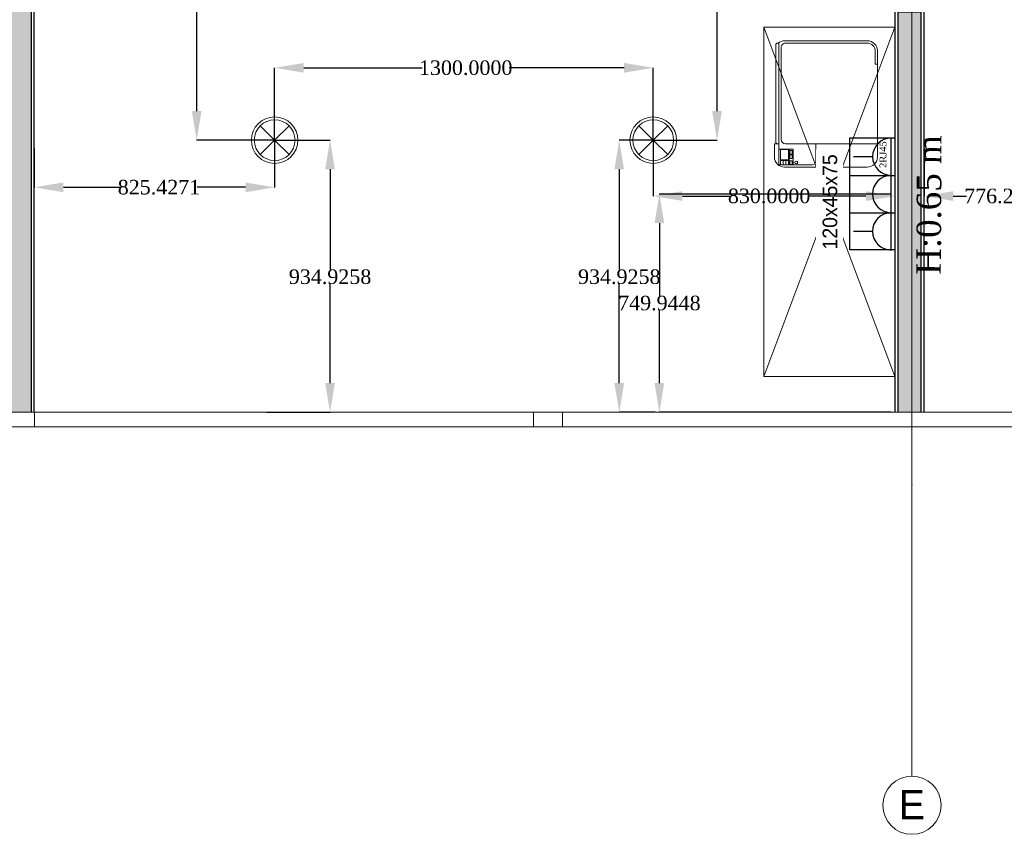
# Model space of a CAD drawing. Header units: millimetres. Extents: x 0 to 88385, y 0 to 41127.
# Tile 89 of 244: x 58168 to 61549, y 11503 to 14302. Entities that reach past the tile are written whole.
import ezdxf
from ezdxf.enums import TextEntityAlignment as Align

# ---------------------------------------------------------------- set-up
doc = ezdxf.new("R2010")
doc.units = ezdxf.units.MM
doc.header["$MEASUREMENT"] = 0
doc.set_wipeout_variables(frame=1)
doc.linetypes.add('Wipeout_Contour', pattern=[1000, 0, -1000])
for name, color, linetype in [('- განათება', 7, 'Continuous'), ('- საშტეფცელო როზეტები', 7, 'Continuous'), ('New_Structural - Bearing', 7, 'Continuous'), ('Structural - Bearing', 7, 'Continuous'), ('Structural - Grid', 7, 'Continuous')]:
    doc.layers.add(name, color=color, linetype=linetype)
for name, color, linetype, lineweight in [('Archicad Windows_Pen_No__1', 7, 'Continuous', 13), ('New_Annotation - Text_Pen_No__1', 7, 'Continuous', 13), ('New_Interior - Furniture _Pen_No__1', 7, 'Continuous', 13), ('New_Structural - Bearing_Pen_No__1', 7, 'Continuous', 13), ('Structural - Bearing_Pen_No__1', 7, 'Continuous', 13)]:
    doc.layers.add(name, color=color, linetype=linetype, lineweight=lineweight)
for name, color, linetype, lineweight, true_color in [('New_Interior - Lamp_Pen_No__77', 7, 'Continuous', 20, 0xffeb28), ('New_Structural - Bearing_Pen_No__5', 7, 'Continuous', 25, 0x40a5ff), ('New_Structural - Bearing_Pen_No__57', 7, 'Continuous', 25, 0xdcd214), ('Structural - Grid_Pen_No__81', 7, 'Continuous', 20, 0x6a6a6a)]:
    doc.layers.add(name, color=color, linetype=linetype, lineweight=lineweight, true_color=true_color)
doc.styles.add('GENERATED_STYLE_2', font='txt')
doc.styles.get("Standard").update_dxf_attribs({"font": 'sylfaen.ttf'})
doc.dimstyles.get("Standard").update_dxf_attribs({"dimtxt": 0.18, "dimasz": 0.18, "dimexe": 0.18, "dimexo": 0.0625, "dimgap": 0.09, "dimtad": 0, "dimtih": 1, "dimtoh": 1, "dimdec": 4, "dimzin": 0, "dimdsep": 46, "dimtxsty": 'Standard', "dimcen": 0.09, "dimadec": 0, "dimazin": 0, "dimtfac": 1, "dimtdec": 4, "dimtofl": 0, "dimtmove": 0, "dimatfit": 3, "dimfxl": 1, "dimtolj": 1, "dimtzin": 0, "dimarcsym": 0})

# ---------------------------------------------------------------- blocks, each defined once
blk = doc.blocks.new('Slab_1', base_point=(2744.3, 12903.1))
at = {"layer": 'Structural - Bearing_Pen_No__1', "color": 7, "linetype": 'Continuous', "lineweight": 13, "flags": 128}
blk.add_lwpolyline([(2744.3, 12903.1), (2744.3, 39238), (-9233.8, 39238), (-16833.8, 39238), (-23183.8, 39238), (-23183.8, 32838), (-47183.8, 32838), (-47183.8, 12903.1)], close=True, dxfattribs=at)
blk = doc.blocks.new('Horizontal Multi-Sash Window_8')
at = {"layer": 'Archicad Windows_Pen_No__1', "color": 7, "linetype": 'Continuous', "lineweight": 13}
for p, q in [((-9062.6, 0), (9062.6, 0)), ((-3575, 0), (-1862.5, 0)), ((-1862.5, -50), (-1862.5, 0)), ((-1862.5, 0), (-1812.5, 0)), ((-1812.5, 0), (-1762.5, 0)), ((-1762.5, 0), (-1762.5, -50)), ((-1762.5, 0), (-50, 0)), ((-50, -50), (-50, 0)), ((-50, 0), (0, 0)), ((0, 0), (50, 0)), ((-9062.6, -50), (9062.6, -50)), ((-1862.5, -50), (-3575, -50)), ((-1812.5, -50), (-1862.5, -50)), ((-1762.5, -50), (-1812.5, -50)), ((-50, -50), (-1762.5, -50)), ((0, -50), (-50, -50)), ((50, -50), (0, -50))]:
    blk.add_line(p, q, dxfattribs=at)
blk = doc.blocks.new('Wall_7', base_point=(2744.3, 12903.1))
at = {"layer": 'Archicad Windows_Pen_No__1', "color": 7, "linetype": 'Continuous', "lineweight": 13, "xscale": -1, "zscale": 1000}
blk.add_blockref('Horizontal Multi-Sash Window_8', (-26071.2, 12953.1), dxfattribs=at)
blk = doc.blocks.new('Wall_57', base_point=(-26122.4, 12903.1))
at = {"layer": 'New_Structural - Bearing_Pen_No__57', "linetype": 'Continuous', "lineweight": 25, "true_color": 0xdcd214}
blk.add_hatch(color=52, dxfattribs=at).paths.add_polyline_path([(-26112.4, 21746.1), (-26112.4, 12953.1), (-26032.4, 12953.1), (-26032.4, 21746.1)])
at = {"layer": 'New_Structural - Bearing_Pen_No__1', "color": 7, "linetype": 'Continuous', "lineweight": 13, "flags": 128}
for points in [[(-26112.4, 12953.1), (-26032.4, 12953.1)], [(-26032.4, 12953.1), (-26022.4, 12953.1)]]:
    blk.add_lwpolyline(points, dxfattribs=at)
at = {"layer": 'New_Structural - Bearing_Pen_No__5', "color": 161, "linetype": 'Continuous', "lineweight": 25, "true_color": 0x40a5ff}
blk.add_line((-26032.4, 12953.1), (-26032.4, 21746.1), dxfattribs=at)
at = {"layer": 'New_Structural - Bearing_Pen_No__5', "color": 161, "linetype": 'Continuous', "lineweight": 25, "true_color": 0x40a5ff, "flags": 128}
blk.add_lwpolyline([(-26022.4, 12953.1), (-26022.4, 20788)], dxfattribs=at)
blk = doc.blocks.new('Wall_258', base_point=(-22967, 14378))
at = {"layer": 'New_Structural - Bearing_Pen_No__57', "linetype": 'Continuous', "lineweight": 25, "true_color": 0xdcd214}
blk.add_hatch(color=52, dxfattribs=at).paths.add_polyline_path([(-22977, 12953.1), (-22977, 14328), (-23057, 14328), (-23057, 12953.1)])
at = {"layer": 'New_Structural - Bearing_Pen_No__1', "color": 7, "linetype": 'Continuous', "lineweight": 13, "flags": 128}
for points in [[(-22977, 14328), (-23057, 14328)], [(-23057, 12953.1), (-23067, 12953.1)], [(-22977, 12953.1), (-23057, 12953.1)], [(-22967, 12953.1), (-22977, 12953.1)]]:
    blk.add_lwpolyline(points, dxfattribs=at)
at = {"layer": 'New_Structural - Bearing_Pen_No__5', "color": 161, "linetype": 'Continuous', "lineweight": 25, "true_color": 0x40a5ff}
for p, q in [((-23057, 14328), (-23057, 12953.1)), ((-22977, 12953.1), (-22977, 14328))]:
    blk.add_line(p, q, dxfattribs=at)
at = {"layer": 'New_Structural - Bearing_Pen_No__5', "color": 161, "linetype": 'Continuous', "lineweight": 25, "true_color": 0x40a5ff, "flags": 128}
for points in [[(-23067, 14328), (-23067, 12953.1)], [(-22967, 12953.1), (-22967, 14328)]]:
    blk.add_lwpolyline(points, dxfattribs=at)
blk = doc.blocks.new('Wardrobe 01')
at = {"layer": 'New_Interior - Furniture _Pen_No__1', "color": 7, "linetype": 'Continuous', "lineweight": 13}
for p, q in [((1200, 0), (0, 450)), ((0, 0), (1200, 450))]:
    blk.add_line(p, q, dxfattribs=at)
at = {"layer": 'New_Interior - Furniture _Pen_No__1', "color": 7, "linetype": 'Continuous', "lineweight": 13, "flags": 128}
blk.add_lwpolyline([(0, 0), (1200, 0), (1200, 450), (0, 450)], close=True, dxfattribs=at)
blk = doc.blocks.new('Standard grid marker_2')
at = {"layer": 'Structural - Grid_Pen_No__81', "color": 251, "linetype": 'Continuous', "lineweight": 20, "true_color": 0x6a6a6a}
for q in [(0, 0), (27734.9, 0)]:
    blk.add_line((1000, 0), q, dxfattribs=at)
blk.add_circle((-100, 0), 100, dxfattribs=at)
blk.add_point((1000, 0), dxfattribs=at)
blk.add_point((1000, 0), dxfattribs=at)
at = {"layer": 'Structural - Grid_Pen_No__81', "color": 251, "lineweight": 20, "true_color": 0x6a6a6a, "style": 'GENERATED_STYLE_2'}
for tag, p in [('AC_MarkerText_1_0', (-1.5, -46.7)), ('AC_MarkerText_1_1', (28933.4, -46.7))]:
    blk.add_attdef(tag, text='', height=100, rotation=270, dxfattribs=at).set_placement(p, align=Align.TOP_CENTER)
blk = doc.blocks.new('Copier Desktop')
at = {"layer": 'New_Interior - Furniture _Pen_No__1', "color": 7, "linetype": 'Continuous', "lineweight": 13}
for p, q in [((80, 354), (80, 38)), ((354, 346), (354, 354)), ((399, 346), (354, 346)), ((426, 38), (426, 319)), ((20, 142), (80, 142)), ((8, 12.7), (8, 130)), ((8, 64), (62, 64)), ((8, 51), (62, 51)), ((23, 48), (8, 48)), ((8, 48), (8, 21)), ((8, 39), (23, 39)), ((22, 61.5), (9.5, 61.5)), ((9.5, 61.5), (9.5, 53.5)), ((9.5, 53.5), (22, 53.5)), ((22, 53.5), (22, 61.5)), ((23, 21), (23, 48)), ((60, 48), (25, 48)), ((25, 48), (25, 21)), ((42, 61.5), (30, 61.5)), ((30, 61.5), (30, 53.5)), ((30, 53.5), (42, 53.5)), ((42, 53.5), (42, 61.5)), ((57, 61.5), (45, 61.5)), ((45, 61.5), (45, 53.5)), ((45, 53.5), (57, 53.5)), ((57, 53.5), (57, 61.5)), ((60, 21), (60, 48)), ((62, 15), (62, 64)), ((8, 30), (23, 30)), ((8, 21), (23, 21)), ((8, 15), (80, 15)), ((25, 21), (60, 21)), ((95, 23), (411, 23))]:
    blk.add_line(p, q, dxfattribs=at)
at = {"layer": 'New_Interior - Furniture _Pen_No__1', "color": 7, "linetype": 'Continuous', "lineweight": 13, "flags": 128}
for points in [[(35, 0), (80, 0), (80, 15), (426, 15), (426, 12.7, 0.174158), (434, 35), (434, 319, 0.414214), (399, 354), (35, 354, 0.414214), (0, 319), (0, 35, 0.414214)], [(80, 15), (80, 11, 0.414214), (86, 5), (420, 5, 0.414214), (426, 11), (426, 15)]]:
    blk.add_lwpolyline(points, format="xyb", close=True, dxfattribs=at)
at = {"layer": 'New_Interior - Furniture _Pen_No__1', "color": 7, "linetype": 'Continuous', "lineweight": 13}
blk.add_circle((15.8, 75), 5, dxfattribs=at)
for centre, radius, start, end in [((399, 319), 27, 0, 90), ((20, 130), 12, 90, 180), ((95, 38), 15, 180, 270), ((411, 38), 15, 270, 0)]:
    blk.add_arc(centre, radius, start, end, dxfattribs=at)
blk = doc.blocks.new('2 cali internetis rozeti')
at = {"layer": '- საშტეფცელო როზეტები', "color": 5}
for p, q in [((-9463.5, -8848.5), (-9463.5, -8783.2)), ((-9527.6, -8912.7), (-9399.3, -8912.7))]:
    blk.add_line(p, q, dxfattribs=at)
blk.add_arc((-9463.5, -8912.7), 64.1, 0, 180, dxfattribs=at)
at = {"layer": '- საშტეფცელო როზეტები', "color": 1, "insert": (-9502, -8872.5), "char_height": 23.657, "attachment_point": 1}
blk.add_mtext_dynamic_manual_height_columns('{\\fSylfaen|b0|i0|c0|p18;2RJ45}', width=4.298, gutter_width=0.0538, heights=[0], dxfattribs=at)
blk = doc.blocks.new('3-იანი ჩარჩო')
at = {"layer": '- საშტეფცელო როზეტები', "color": 5}
for points in [[(8472, 3410.2), (8472, 3565.2), (8600.2, 3565.2)], [(8600.2, 3565.2), (8728.5, 3565.2)], [(8600.2, 3565.2), (8600.2, 3410.2)], [(8728.5, 3565.2), (8856.8, 3565.2), (8856.8, 3410.2), (8728.5, 3410.2)], [(8728.5, 3565.2), (8728.5, 3410.2)], [(8600.2, 3410.2), (8472, 3410.2)], [(8728.5, 3410.2), (8600.2, 3410.2)]]:
    blk.add_lwpolyline(points, dxfattribs=at)
blk = doc.blocks.new('- საშტეფცელო როზეტი IP22')
at = {"layer": '- საშტეფცელო როზეტები', "color": 5}
for p, q in [((8536.7, 3822.7), (8536.7, 3888.1)), ((8472.6, 3758.6), (8600.9, 3758.6))]:
    blk.add_line(p, q, dxfattribs=at)
blk.add_arc((8536.7, 3758.6), 64.1, 0, 180, dxfattribs=at)
blk = doc.blocks.new('Recessed Spot')
at = {"layer": 'New_Interior - Lamp_Pen_No__77', "color": 2, "linetype": 'Continuous', "lineweight": 20, "true_color": 0xffeb28}
for q in [(-49.5, 49.5), (49.5, 49.5), (-49.5, -49.5), (49.5, -49.5)]:
    blk.add_line((0, 0), q, dxfattribs=at)
at = {"layer": 'New_Interior - Lamp_Pen_No__77', "color": 2, "linetype": 'Continuous', "lineweight": 20, "true_color": 0xffeb28, "flags": 128}
blk.add_lwpolyline([(80, 0, 1), (-80, 0, 1)], format="xyb", close=True, dxfattribs=at)
at = {"layer": 'New_Interior - Lamp_Pen_No__77', "color": 2, "linetype": 'Continuous', "lineweight": 20, "true_color": 0xffeb28}
blk.add_circle((0, 0), 70, dxfattribs=at)
blk = doc.blocks.new('*D553')
at = {"layer": '- საშტეფცელო როზეტები', "color": 0, "lineweight": -2, "transparency": 16777216}
for p, q in [((61160.3, 13703), (60364.1, 13703)), ((60364.3, 13603), (60364.3, 13353.7)), ((60364.3, 13053.1), (60364.3, 13302.4)), ((61160.3, 12953.1), (60364.1, 12953.1))]:
    blk.add_line(p, q, dxfattribs=at)
at = {"layer": '- საშტეფცელო როზეტები', "color": 0, "transparency": 16777216}
for points in [[(60347.6, 13603), (60381, 13603), (60364.3, 13703)], [(60347.6, 13053.1), (60381, 13053.1), (60364.3, 12953.1)]]:
    blk.add_solid(points, dxfattribs=at)
at = {"layer": 'Defpoints', "color": 0, "transparency": 16777216}
for p in [(60364.3, 13703), (61160.3, 13703), (61160.3, 12953.1)]:
    blk.add_point(p, dxfattribs=at)
at = {"layer": '- საშტეფცელო როზეტები', "color": 0, "transparency": 16777216, "insert": (60364.3, 13328), "char_height": 50, "attachment_point": 5}
blk.add_mtext('\\A1;{\\fSylfaen|b0|i0|c0|p18;749.9448}', dxfattribs=at)
blk = doc.blocks.new('*D892')
at = {"layer": '- განათება', "color": 0, "lineweight": -2, "transparency": 16777216}
for p, q in [((60343.2, 13888), (60226.4, 13888)), ((60226.6, 13788), (60226.6, 13444.1)), ((60226.6, 13053.1), (60226.6, 13392.7)), ((60350.2, 12953.1), (60226.4, 12953.1))]:
    blk.add_line(p, q, dxfattribs=at)
at = {"layer": '- განათება', "color": 0, "transparency": 16777216}
for points in [[(60209.9, 13788), (60243.2, 13788), (60226.6, 13888)], [(60209.9, 13053.1), (60243.2, 13053.1), (60226.6, 12953.1)]]:
    blk.add_solid(points, dxfattribs=at)
at = {"layer": 'Defpoints', "color": 0, "transparency": 16777216}
for p in [(60226.6, 13888), (60343.3, 13888), (60350.3, 12953.1)]:
    blk.add_point(p, dxfattribs=at)
at = {"layer": '- განათება', "color": 0, "transparency": 16777216, "insert": (60226.6, 13418.4), "char_height": 50, "attachment_point": 5}
blk.add_mtext('\\A1;{\\fSylfaen|b0|i0|c0|p18;934.9258}', dxfattribs=at)
blk = doc.blocks.new('*D893')
at = {"layer": '- განათება', "color": 0, "lineweight": -2, "transparency": 16777216}
for p, q in [((61173.3, 13895.9), (61173.3, 13695.8)), ((60343.3, 13887.9), (60343.3, 13695.8)), ((60443.3, 13696), (60607.2, 13696)), ((61073.3, 13696), (60874.9, 13696))]:
    blk.add_line(p, q, dxfattribs=at)
at = {"layer": '- განათება', "color": 0, "transparency": 16777216}
for points in [[(60443.3, 13712.7), (60443.3, 13679.3), (60343.3, 13696)], [(61073.3, 13712.7), (61073.3, 13679.3), (61173.3, 13696)]]:
    blk.add_solid(points, dxfattribs=at)
at = {"layer": 'Defpoints', "color": 0, "transparency": 16777216}
for p in [(61173.3, 13896), (60343.3, 13888), (60343.3, 13696)]:
    blk.add_point(p, dxfattribs=at)
at = {"layer": '- განათება', "color": 0, "transparency": 16777216, "insert": (60741.1, 13696), "char_height": 50, "attachment_point": 5}
blk.add_mtext('\\A1;{\\fSylfaen|b0|i0|c0|p18;830.0000}', dxfattribs=at)
blk = doc.blocks.new('*D894')
at = {"layer": '- განათება', "color": 0, "lineweight": -2, "transparency": 16777216}
for p, q in [((59043.3, 13887.9), (59043.3, 13725.8)), ((58217.9, 13859.7), (58217.9, 13725.8)), ((58317.9, 13726), (58514.9, 13726)), ((58943.3, 13726), (58777.2, 13726))]:
    blk.add_line(p, q, dxfattribs=at)
at = {"layer": '- განათება', "color": 0, "transparency": 16777216}
for points in [[(58317.9, 13742.7), (58317.9, 13709.3), (58217.9, 13726)], [(58943.3, 13742.7), (58943.3, 13709.3), (59043.3, 13726)]]:
    blk.add_solid(points, dxfattribs=at)
at = {"layer": 'Defpoints', "color": 0, "transparency": 16777216}
for p in [(59043.3, 13888), (58217.9, 13859.7), (59043.3, 13726)]:
    blk.add_point(p, dxfattribs=at)
at = {"layer": '- განათება', "color": 0, "transparency": 16777216, "insert": (58646.1, 13726), "char_height": 50, "attachment_point": 5}
blk.add_mtext('\\A1;{\\fSylfaen|b0|i0|c0|p18;825.4271}', dxfattribs=at)
blk = doc.blocks.new('*D895')
at = {"layer": '- განათება', "color": 0, "lineweight": -2, "transparency": 16777216}
for p, q in [((59043.4, 13888), (59233.7, 13888)), ((59233.6, 13788), (59233.6, 13444.1)), ((59233.6, 13053.1), (59233.6, 13392.7)), ((59014.9, 12953.1), (59233.7, 12953.1))]:
    blk.add_line(p, q, dxfattribs=at)
at = {"layer": '- განათება', "color": 0, "transparency": 16777216}
for points in [[(59216.9, 13788), (59250.2, 13788), (59233.6, 13888)], [(59216.9, 13053.1), (59250.2, 13053.1), (59233.6, 12953.1)]]:
    blk.add_solid(points, dxfattribs=at)
at = {"layer": 'Defpoints', "color": 0, "transparency": 16777216}
for p in [(59043.3, 13888), (59233.6, 13888), (59014.8, 12953.1)]:
    blk.add_point(p, dxfattribs=at)
at = {"layer": '- განათება', "color": 0, "transparency": 16777216, "insert": (59233.6, 13418.4), "char_height": 50, "attachment_point": 5}
blk.add_mtext('\\A1;{\\fSylfaen|b0|i0|c0|p18;934.9258}', dxfattribs=at)
blk = doc.blocks.new('*D896')
at = {"layer": '- განათება', "color": 0, "lineweight": -2, "transparency": 16777216}
for p, q in [((59043.3, 13888), (59043.3, 14136.7)), ((59143.3, 14136.5), (59549.7, 14136.5)), ((60243.3, 14136.5), (59848.9, 14136.5)), ((60343.3, 13888), (60343.3, 14136.7))]:
    blk.add_line(p, q, dxfattribs=at)
at = {"layer": '- განათება', "color": 0, "transparency": 16777216}
for points in [[(59143.3, 14153.2), (59143.3, 14119.8), (59043.3, 14136.5)], [(60243.3, 14153.2), (60243.3, 14119.8), (60343.3, 14136.5)]]:
    blk.add_solid(points, dxfattribs=at)
at = {"layer": 'Defpoints', "color": 0, "transparency": 16777216}
for p in [(59043.3, 14136.5), (59043.3, 13888), (60343.3, 13888)]:
    blk.add_point(p, dxfattribs=at)
at = {"layer": '- განათება', "color": 0, "transparency": 16777216, "insert": (59699.3, 14136.5), "char_height": 50, "attachment_point": 5}
blk.add_mtext('\\A1;{\\fSylfaen|b0|i0|c0|p18;1300.0000}', dxfattribs=at)
blk = doc.blocks.new('*D897')
at = {"layer": '- განათება', "color": 0, "lineweight": -2, "transparency": 16777216}
for p, q in [((60343.4, 15388), (60562.5, 15388)), ((60562.3, 15288), (60562.3, 14806.1)), ((60562.3, 13988), (60562.3, 14754.8)), ((60343.4, 13888), (60562.5, 13888))]:
    blk.add_line(p, q, dxfattribs=at)
at = {"layer": '- განათება', "color": 0, "transparency": 16777216}
for points in [[(60545.6, 15288), (60579, 15288), (60562.3, 15388)], [(60545.6, 13988), (60579, 13988), (60562.3, 13888)]]:
    blk.add_solid(points, dxfattribs=at)
at = {"layer": 'Defpoints', "color": 0, "transparency": 16777216}
for p in [(60343.3, 15388), (60343.3, 13888), (60562.3, 13888)]:
    blk.add_point(p, dxfattribs=at)
at = {"layer": '- განათება', "color": 0, "transparency": 16777216, "insert": (60562.3, 14780.4), "char_height": 50, "attachment_point": 5}
blk.add_mtext('\\A1;{\\fSylfaen|b0|i0|c0|p18;1500.0000}', dxfattribs=at)
blk = doc.blocks.new('*D898')
at = {"layer": '- განათება', "color": 0, "lineweight": -2, "transparency": 16777216}
for p, q in [((59043.2, 15388), (58775.4, 15388)), ((58775.6, 15288), (58775.6, 14806.1)), ((58775.6, 13988), (58775.6, 14754.8)), ((59043.2, 13888), (58775.4, 13888))]:
    blk.add_line(p, q, dxfattribs=at)
at = {"layer": '- განათება', "color": 0, "transparency": 16777216}
for points in [[(58758.9, 15288), (58792.2, 15288), (58775.6, 15388)], [(58758.9, 13988), (58792.2, 13988), (58775.6, 13888)]]:
    blk.add_solid(points, dxfattribs=at)
at = {"layer": 'Defpoints', "color": 0, "transparency": 16777216}
for p in [(59043.3, 15388), (58775.6, 13888), (59043.3, 13888)]:
    blk.add_point(p, dxfattribs=at)
at = {"layer": '- განათება', "color": 0, "transparency": 16777216, "insert": (58775.6, 14780.4), "char_height": 50, "attachment_point": 5}
blk.add_mtext('\\A1;{\\fSylfaen|b0|i0|c0|p18;1500.0000}', dxfattribs=at)
blk = doc.blocks.new('*D912')
at = {"layer": '- განათება', "color": 0, "lineweight": -2, "transparency": 16777216}
for p, q in [((62049.5, 13887.9), (62049.5, 13695.6)), ((61273.3, 13859.7), (61273.3, 13695.6)), ((61373.3, 13695.8), (61418.3, 13695.8)), ((61949.5, 13695.8), (61686.3, 13695.8))]:
    blk.add_line(p, q, dxfattribs=at)
at = {"layer": '- განათება', "color": 0, "transparency": 16777216}
for points in [[(61373.3, 13712.5), (61373.3, 13679.2), (61273.3, 13695.8)], [(61949.5, 13712.5), (61949.5, 13679.2), (62049.5, 13695.8)]]:
    blk.add_solid(points, dxfattribs=at)
at = {"layer": 'Defpoints', "color": 0, "transparency": 16777216}
for p in [(62049.5, 13888), (61273.3, 13859.7), (62049.5, 13695.8)]:
    blk.add_point(p, dxfattribs=at)
at = {"layer": '- განათება', "color": 0, "transparency": 16777216, "insert": (61552.3, 13695.8), "char_height": 50, "attachment_point": 5}
blk.add_mtext('\\A1;{\\fSylfaen|b0|i0|c0|p18;776.2256}', dxfattribs=at)

msp = doc.modelspace()

# ---------------------------------------------------------------- block references
at = {"layer": '- განათება', "color": 2, "linetype": 'Continuous', "lineweight": 20, "true_color": 0xffeb28, "zscale": 1000}
for p in [(59043.29471, 13887.98097), (60343.29471, 13887.98097)]:
    msp.add_blockref('Recessed Spot', p, dxfattribs=at)
at = {"layer": '- საშტეფცელო როზეტები', "color": 5, "rotation": 90}
msp.add_blockref('3-იანი ჩარჩო', (64583.49826, 5038.62864), dxfattribs=at)
at = {"layer": '- საშტეფცელო როზეტები', "rotation": 90}
for name, p in [('2 cali internetis rozeti', (52247.65886, 23294.72943)), ('- საშტეფცელო როზეტი IP22', (64918.88054, 5166.2584)), ('- საშტეფცელო როზეტი IP22', (64918.88054, 5037.99145))]:
    msp.add_blockref(name, p, dxfattribs=at)
at = {"layer": 'New_Interior - Furniture _Pen_No__1', "color": 7, "linetype": 'Continuous', "lineweight": 13, "xscale": -1, "zscale": 1000}
for name, p, rotation in [('Wardrobe 01', (61173.29471, 14275.87839), 90), ('Copier Desktop', (60759.26212, 13795.40803), 270)]:
    msp.add_blockref(name, p, dxfattribs=dict(at, rotation=rotation))
at = {"layer": 'New_Structural - Bearing', "color": 7, "lineweight": 35}
for name, p in [('Wall_57', (58117.86763, 12903.05519)), ('Wall_258', (61273.29471, 14377.98097))]:
    msp.add_blockref(name, p, dxfattribs=at)
at = {"layer": 'Structural - Bearing', "color": 7, "linetype": 'Continuous', "lineweight": 13}
msp.add_blockref('Slab_1', (86984.57817, 12903.05519), dxfattribs=at)
at = {"layer": 'Structural - Bearing', "color": 7, "lineweight": 35}
msp.add_blockref('Wall_7', (86984.57817, 12903.05519), dxfattribs=at)
at = {"layer": 'Structural - Grid', "color": 8, "linetype": 'Continuous', "lineweight": 15}
ref = msp.add_blockref('Standard grid marker_2', (61231.5059, 11703.05519), dxfattribs=dict(at, zscale=1000, rotation=90))
ref.add_attrib('AC_MarkerText_1', 'E', dxfattribs={"layer": 'Structural - Grid_Pen_No__81', "color": 251, "lineweight": 20, "true_color": 0x6a6a6a, "height": 100, "rotation": 360, "style": 'GENERATED_STYLE_2'}).set_placement((61231.5059, 11654.87336), align=Align.TOP_CENTER)

# ---------------------------------------------------------------- texts
at = {"layer": '- საშტეფცელო როზეტები', "color": 5, "insert": (61249.06406, 13904.82353), "char_height": 83.9644685, "attachment_point": 3, "rotation": 89.68932566}
msp.add_mtext_dynamic_manual_height_columns('{\\fSylfaen|b0|i0|c0|p18;H:0.65 m}', width=710.9466492, gutter_width=1.70068, heights=[0], dxfattribs=at)

# ---------------------------------------------------------------- dimensions: what is measured, and where the dimension line sits
at = {"layer": '- განათება', "color": 1}
for base, p1, p2, angle, picture, middle in [((58775.55974, 13887.98097), (59043.29471, 15387.98097), (59043.29471, 13887.98097), 270, '*D898', (58775.55974, 14780.41604)), ((60562.28881, 13887.98097), (60343.29471, 15387.98097), (60343.29471, 13887.98097), 270, '*D897', (60562.28881, 14780.41604)), ((59043.29471, 14136.5), (60343.29471, 13887.98097), (59043.29471, 13887.98097), 180, '*D896', (59699.28881, 14136.5)), ((59233.55974, 13887.98097), (59014.7932, 12953.05519), (59043.29471, 13887.98097), 90, '*D895', (59233.55974, 13418.41813)), ((60226.55974, 13887.98097), (60350.28881, 12953.05519), (60343.29471, 13887.98097), 90, '*D892', (60226.55974, 13418.41813))]:
    dim = msp.add_linear_dim(base=base, p1=p1, p2=p2, angle=angle, text='{\\fSylfaen|b0|i0|c0|p18;<>}', dimstyle='Standard', override={"dimtxt": 50, "dimasz": 100}, dxfattribs=at)
    dim.commit()
    dim.dimension.update_dxf_attribs({"geometry": picture, "text_midpoint": middle, "dimtype": 160})
for base, p1, p2, picture, middle in [((59043.29471, 13726), (58217.86763, 13859.7392), (59043.29471, 13887.98097), '*D894', (58646.05974, 13726)), ((62049.52029, 13695.82), (61273.29471, 13859.7392), (62049.52029, 13887.98097), '*D912', (61552.28533, 13695.82))]:
    dim = msp.add_linear_dim(base=base, p1=p1, p2=p2, text='{\\fSylfaen|b0|i0|c0|p18;<>}', dimstyle='Standard', override={"dimtxt": 50, "dimasz": 100}, dxfattribs=at)
    dim.commit()
    dim.dimension.update_dxf_attribs({"geometry": picture, "text_midpoint": middle, "dimtype": 160})

# ---------------------------------------------------------------- next in the draw order: wipeouts: each hides what was drawn before it
at = {"color": 7, "linetype": 'Wipeout_Contour', "lineweight": 13, "ltscale": 134921.431254}
msp.add_wipeout([(60994.50665, 13494.75023), (60994.50665, 13857.00589), (60902.08221, 13857.00589), (60902.08221, 13494.75023)], dxfattribs=at).dxf.layer = 'New_Annotation - Text_Pen_No__1'

# ---------------------------------------------------------------- next in the draw order: texts
at = {"layer": 'New_Annotation - Text_Pen_No__1', "color": 7, "linetype": 'Continuous', "lineweight": 13, "insert": (60924.761, 13675.87806), "char_height": 50, "attachment_point": 2, "rotation": 90, "style": 'GENERATED_STYLE_2'}
msp.add_mtext('\\A1;{\\pqc;\\fBOG 2018|b0|i0|c0|p0;\\W1.000000;120x45x\\fBOG 2018|b0|i0|c0|p0;\\W1.000000;75}', dxfattribs=at)

# ---------------------------------------------------------------- next in the draw order: dimensions: what is measured, and where the dimension line sits
at = {"layer": '- განათება', "color": 1}
dim = msp.add_linear_dim(base=(60343.29471, 13696), p1=(61173.29471, 13896), p2=(60343.29471, 13887.98097), angle=180, text='{\\fSylfaen|b0|i0|c0|p18;<>}', dimstyle='Standard', override={"dimtxt": 50, "dimasz": 100}, dxfattribs=at)
dim.commit()
dim.dimension.update_dxf_attribs({"geometry": '*D893', "text_midpoint": (60741.05974, 13696), "dimtype": 160})
at = {"layer": '- საშტეფცელო როზეტები', "color": 1}
dim = msp.add_linear_dim(base=(60364.29743, 13703), p1=(61160.32356, 12953.05519), p2=(61160.32356, 13703), angle=90, text='{\\fSylfaen|b0|i0|c0|p18;<>}', dimstyle='Standard', override={"dimtxt": 50, "dimasz": 100}, dxfattribs=at)
dim.commit()
dim.dimension.update_dxf_attribs({"geometry": '*D553', "text_midpoint": (60364.29743, 13328.02759), "dimtype": 160})

doc.saveas('drawing.dxf')
